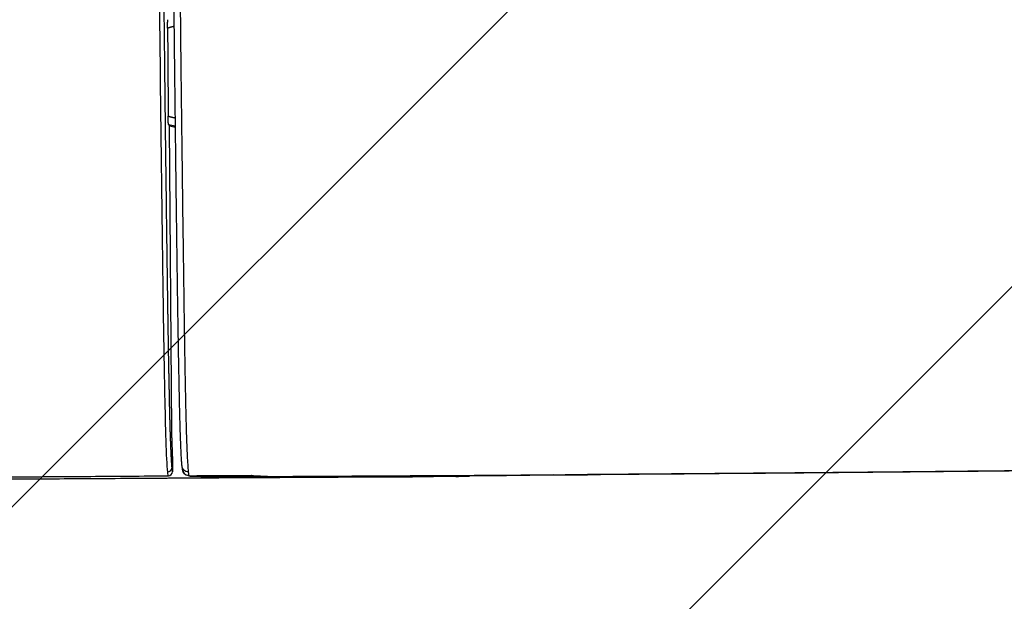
# Model space of a CAD drawing. Header units: metres. Extents: x 6438197 to 12957343, y 5629874 to 11322802.
# Tile 78 of 115: x 6447751 to 6447785, y 5641858 to 5641878. Entities that reach past the tile are written whole.
import ezdxf

# ---------------------------------------------------------------- set-up
doc = ezdxf.new("R2010")
doc.units = ezdxf.units.M
doc.header["$MEASUREMENT"] = 0
doc.layers.add('IE_lampy zewnętrzne', color=221, linetype='Continuous', lineweight=15)
doc.layers.add('WYPELNIENIA', color=204, linetype='Continuous', lineweight=5)

# ---------------------------------------------------------------- blocks, each defined once
blk = doc.blocks.new('zw$E108')
at = {"layer": 'IE_lampy zewnętrzne', "lineweight": 30}
for p, q in [((50.757, -6.418), (50.757, -6.419)), ((52.195, -7.597), (52.051, -7.869)), ((51.992, -7.997), (49.57, -12.567))]:
    blk.add_line(p, q, dxfattribs=at)
for points, degree, knots in [([(45.238, -3.51), (45.2, -3.49), (45.117, -3.446), (44.984, -3.376), (44.832, -3.295), (44.661, -3.205), (44.392, -3.063), (44.075, -2.896), (43.742, -2.72), (43.474, -2.578), (43.22, -2.444), (42.93, -2.291), (42.586, -2.11), (42.09, -1.848), (41.443, -1.508), (40.708, -1.121), (39.931, -0.712), (39.166, -0.31), (38.493, 0.043), (37.982, 0.311), (37.458, 0.586), (36.824, 0.919), (36.24, 1.224), (35.867, 1.42), (35.61, 1.555), (35.29, 1.723), (34.963, 1.895), (34.702, 2.032), (34.509, 2.133), (34.315, 2.235), (34.118, 2.338), (33.917, 2.443), (33.745, 2.534), (33.602, 2.609), (33.489, 2.668), (33.375, 2.728), (33.259, 2.789), (33.142, 2.85), (33.024, 2.912), (32.945, 2.953), (32.905, 2.974)], 3, [0, 0, 0, 0, 0.00941, 0.020368, 0.032873, 0.046926, 0.062526, 0.09942, 0.125051, 0.144717, 0.165559, 0.187576, 0.216184, 0.250101, 0.309608, 0.375153, 0.430538, 0.500205, 0.562743, 0.595545, 0.625285, 0.691053, 0.750262, 0.767104, 0.781464, 0.812625, 0.844269, 0.859826, 0.874813, 0.890036, 0.905486, 0.921172, 0.937104, 0.945792, 0.954578, 0.963461, 0.972444, 0.981527, 0.990712, 1, 1, 1, 1]), ([(34.707, 2.033), (34.722, 2.025), (34.751, 2.01), (34.796, 1.986), (34.846, 1.96), (34.941, 1.91), (35.084, 1.835), (35.268, 1.738), (35.427, 1.655), (35.611, 1.559), (35.787, 1.467), (35.997, 1.356), (36.307, 1.194), (36.659, 1.009), (37.028, 0.815), (37.334, 0.655), (37.633, 0.498), (38.06, 0.274), (38.47, 0.059), (38.895, -0.164), (39.213, -0.331), (39.532, -0.499), (39.745, -0.61), (39.852, -0.667)], 3, [0, 0, 0, 0, 0.008438, 0.01688, 0.025327, 0.037332, 0.070853, 0.107104, 0.143309, 0.162381, 0.213171, 0.244973, 0.284243, 0.393162, 0.450065, 0.499963, 0.571901, 0.624972, 0.74998, 0.812452, 0.87499, 0.936759, 1, 1, 1, 1]), ([(39.852, -0.667), (40.035, -0.763), (40.544, -1.031), (41.522, -1.545), (42.434, -2.025), (43.145, -2.4), (43.538, -2.608), (43.907, -2.802), (44.219, -2.967), (44.427, -3.077), (44.57, -3.152), (44.707, -3.225), (44.87, -3.311), (45.044, -3.403), (45.203, -3.487), (45.347, -3.563), (45.516, -3.653), (45.638, -3.717), (45.703, -3.751)], 3, [0, 0, 0, 0, 0.093603, 0.260227, 0.500001, 0.560484, 0.625001, 0.701598, 0.750001, 0.785392, 0.808526, 0.823473, 0.8563, 0.892547, 0.91302, 0.937772, 0.966778, 1, 1, 1, 1]), ([(46.349, -4.096), (46.334, -4.088), (46.303, -4.072), (46.257, -4.048), (46.201, -4.019), (46.139, -3.985), (45.999, -3.912), (45.838, -3.827), (45.653, -3.729), (45.517, -3.657), (45.377, -3.584), (45.285, -3.535), (45.238, -3.51)], 3, [0, 0, 0, 0, 0.040116, 0.081706, 0.124771, 0.188171, 0.249992, 0.499988, 0.622005, 0.749991, 0.870851, 1, 1, 1, 1]), ([(45.703, -3.751), (45.729, -3.765), (45.763, -3.783), (45.835, -3.821), (45.916, -3.864), (46.022, -3.92), (46.091, -3.956), (46.124, -3.974)], 3, [0, 0, 0, 0, 0.184396, 0.248113, 0.506957, 0.767345, 1, 1, 1, 1]), ([(47.767, -4.846), (47.738, -4.831), (47.679, -4.8), (47.592, -4.753), (47.504, -4.707), (47.415, -4.66), (47.327, -4.613), (47.239, -4.566), (47.15, -4.52), (47.062, -4.473), (46.973, -4.426), (46.884, -4.379), (46.795, -4.332), (46.706, -4.285), (46.617, -4.238), (46.528, -4.191), (46.438, -4.143), (46.379, -4.112), (46.349, -4.096)], 3, [0, 0, 0, 0, 0.062504, 0.125003, 0.187498, 0.24999, 0.312481, 0.37497, 0.437459, 0.499948, 0.562439, 0.624933, 0.68743, 0.749932, 0.812439, 0.874952, 0.937472, 1, 1, 1, 1]), ([(46.632, -4.241), (46.739, -4.297), (46.953, -4.408), (47.377, -4.627), (47.692, -4.796), (47.904, -4.909)], 3, [0, 0, 0, 0, 0.249516, 0.496631, 1, 1, 1, 1]), ([(50.429, -6.261), (50.401, -6.246), (50.344, -6.216), (50.231, -6.156), (50.086, -6.079), (49.916, -5.989), (49.745, -5.898), (49.58, -5.81), (49.41, -5.72), (49.243, -5.631), (49.105, -5.558), (48.997, -5.5), (48.915, -5.457), (48.831, -5.412), (48.721, -5.354), (48.583, -5.28), (48.424, -5.196), (48.259, -5.108), (48.096, -5.021), (47.95, -4.944), (47.842, -4.886), (47.788, -4.858), (47.767, -4.846)], 3, [0, 0, 0, 0, 0.031253, 0.062486, 0.124974, 0.191548, 0.249937, 0.314681, 0.374878, 0.438924, 0.499862, 0.529822, 0.560633, 0.592299, 0.624827, 0.684742, 0.749799, 0.807396, 0.874879, 0.937442, 0.975783, 1, 1, 1, 1]), ([(47.906, -4.904), (47.906, -4.904), (47.906, -4.905), (47.905, -4.905), (47.905, -4.906), (47.905, -4.907), (47.904, -4.909)], 3, [0, 0, 0, 0, 0.078125, 0.140625, 0.203125, 1, 1, 1, 1]), ([(48.077, -4.993), (48.075, -4.992), (48.018, -4.962), (47.96, -4.932), (47.906, -4.904)], 3, [0, 0, 0, 0, 0.047023, 1, 1, 1, 1]), ([(50.757, -6.419), (50.508, -6.286), (50.078, -6.057), (49.571, -5.787), (49.253, -5.616), (49.064, -5.514), (48.905, -5.43), (48.741, -5.345), (48.524, -5.232), (48.347, -5.14), (48.236, -5.082), (48.23, -5.078)], 3, [0, 0, 0, 0, 0.294257, 0.510992, 0.606156, 0.676453, 0.738049, 0.792169, 0.870061, 0.992209, 1, 1, 1, 1]), ([(48.722, -5.346), (48.733, -5.351), (48.757, -5.365), (48.798, -5.386), (48.847, -5.412), (48.905, -5.443), (48.971, -5.479), (49.019, -5.504), (49.044, -5.517)], 3, [0, 0, 0, 0, 0.10258, 0.229656, 0.381139, 0.556922, 0.768194, 1, 1, 1, 1]), ([(49.045, -5.517), (49.086, -5.539), (49.167, -5.582), (49.29, -5.646), (49.412, -5.71), (49.535, -5.775), (49.657, -5.839), (49.779, -5.903), (49.902, -5.968), (50.024, -6.032), (50.146, -6.097), (50.268, -6.161), (50.39, -6.225), (50.512, -6.29), (50.634, -6.354), (50.715, -6.397), (50.756, -6.419)], 3, [0, 0, 0, 0, 0.071524, 0.143034, 0.214531, 0.286015, 0.357487, 0.428946, 0.500392, 0.571823, 0.643238, 0.714635, 0.786012, 0.857366, 0.928697, 1, 1, 1, 1]), ([(50.887, -6.505), (50.869, -6.496), (50.832, -6.476), (50.776, -6.446), (50.718, -6.415), (50.643, -6.375), (50.547, -6.324), (50.47, -6.283), (50.429, -6.261)], 3, [0, 0, 0, 0, 0.117371, 0.239826, 0.367367, 0.499997, 0.729462, 1, 1, 1, 1]), ([(50.776, -6.438), (50.791, -6.446), (50.844, -6.474), (50.897, -6.502), (50.935, -6.522)], 3, [0, 0, 0, 0, 0.288135, 1, 1, 1, 1]), ([(52.103, -7.174), (52.104, -7.173), (52.1, -7.17), (52.096, -7.166), (52.086, -7.159), (52.064, -7.145), (52.016, -7.117), (51.993, -7.104), (51.957, -7.084), (51.923, -7.065), (51.886, -7.044), (51.857, -7.028), (51.824, -7.01), (51.8, -6.997), (51.771, -6.981), (51.743, -6.965), (51.716, -6.951), (51.675, -6.928), (51.624, -6.901), (51.575, -6.875), (51.529, -6.85), (51.44, -6.801), (51.334, -6.745), (51.245, -6.697), (51.134, -6.637), (51.088, -6.612), (51.033, -6.583), (50.99, -6.56), (50.931, -6.529)], 2, [0, 0, 0, 0.0625, 0.0625, 0.125, 0.125, 0.25, 0.25, 0.3125, 0.3125, 0.375, 0.375, 0.425, 0.425, 0.4625, 0.4625, 0.5, 0.5, 0.5625, 0.5625, 0.625, 0.625, 0.75, 0.75, 0.875, 0.875, 0.9375, 0.9375, 1, 1, 1]), ([(59.111, -10.855), (58.628, -10.598), (57.266, -9.874), (55.784, -9.086), (54.631, -8.474), (54.171, -8.23), (53.61, -7.932), (53.117, -7.67), (52.769, -7.486), (52.598, -7.395), (52.483, -7.334), (52.36, -7.269), (52.263, -7.217), (52.196, -7.182), (50.94, -6.515)], 3, [0, 0, 0, 0, 0.20903, 0.589479, 0.641506, 0.707847, 0.788689, 0.884218, 0.921061, 0.939431, 0.957904, 0.971126, 0.992393, 1, 1, 1, 1]), ([(51.165, -6.678), (51.162, -6.675), (51.158, -6.669), (51.11, -6.638), (51.036, -6.594), (50.965, -6.554), (50.929, -6.533)], 3, [0, 0, 0, 0, 0.249648, 0.501356, 0.747372, 1, 1, 1, 1]), ([(52.103, -7.174), (52.114, -7.18), (52.125, -7.188), (52.143, -7.209), (52.15, -7.222), (52.158, -7.25), (52.16, -7.265), (52.157, -7.292), (52.152, -7.305), (52.147, -7.316)], 3, [0, 0, 0, 0, 0.25, 0.25, 0.5, 0.5, 0.75, 0.75, 1, 1, 1, 1]), ([(46.701, -17.591), (47.007, -17.01), (47.573, -15.936), (48.347, -14.464), (48.978, -13.262), (49.586, -12.099), (50.191, -10.942), (50.687, -9.989), (51.01, -9.369), (51.197, -9.008), (51.397, -8.621), (51.604, -8.218), (51.803, -7.824), (51.983, -7.46), (52.048, -7.313), (52.082, -7.238)], 3, [0, 0, 0, 0, 0.160894, 0.2971, 0.408285, 0.494757, 0.62074, 0.731377, 0.762651, 0.797082, 0.834655, 0.874532, 0.915423, 0.956905, 1, 1, 1, 1]), ([(52.082, -7.238), (52.104, -7.249), (52.125, -7.271), (52.143, -7.324), (52.14, -7.352), (52.128, -7.373)], 3, [0, 0, 0, 0, 0.5, 0.5, 1, 1, 1, 1]), ([(52.136, -7.353), (52.148, -7.333), (52.157, -7.299), (52.159, -7.246), (52.148, -7.22), (52.14, -7.207)], 3, [0, 0, 0, 0, 0.532062, 0.771725, 1, 1, 1, 1]), ([(59.009, -10.838), (58.872, -10.765), (58.597, -10.619), (58.185, -10.401), (57.772, -10.182), (57.36, -9.963), (56.947, -9.744), (56.535, -9.525), (56.123, -9.306), (55.687, -9.075), (55.152, -8.791), (54.441, -8.414), (53.502, -7.916), (52.8, -7.544), (52.411, -7.337)], 3, [0, 0, 0, 0, 0.062514, 0.125023, 0.187528, 0.250029, 0.312526, 0.375021, 0.437512, 0.5, 0.573167, 0.680886, 0.823161, 1, 1, 1, 1]), ([(46.05, -19.423), (46.902, -17.808), (47.694, -16.305), (48.537, -14.702), (49.326, -13.196), (49.545, -12.779), (49.732, -12.422), (49.945, -12.014), (50.136, -11.648), (50.346, -11.247), (50.538, -10.878), (50.745, -10.482), (50.937, -10.112), (51.046, -9.903), (51.135, -9.731), (51.24, -9.529), (51.332, -9.351), (51.434, -9.155), (51.525, -8.977), (51.624, -8.785), (51.714, -8.609), (51.744, -8.551), (51.765, -8.509), (51.789, -8.462), (51.81, -8.423), (51.831, -8.381), (51.852, -8.34), (51.873, -8.298), (51.898, -8.25), (51.947, -8.152), (51.986, -8.075), (52.027, -7.994), (52.066, -7.914), (52.107, -7.832), (52.142, -7.76), (52.178, -7.686), (52.208, -7.624), (52.237, -7.562), (52.26, -7.512), (52.283, -7.461), (52.298, -7.425)], 2, [0, 0, 0, 0.25, 0.25, 0.5, 0.5, 0.5625, 0.5625, 0.625, 0.625, 0.6875, 0.6875, 0.75, 0.75, 0.78125, 0.78125, 0.8125, 0.8125, 0.84375, 0.84375, 0.875, 0.875, 0.882812, 0.882812, 0.890625, 0.890625, 0.898438, 0.898438, 0.90625, 0.90625, 0.921875, 0.921875, 0.9375, 0.9375, 0.953125, 0.953125, 0.96875, 0.96875, 0.984375, 0.984375, 1, 1, 1]), ([(52.39, -7.401), (52.347, -7.502), (52.264, -7.676), (52.055, -8.097), (51.932, -8.337), (51.559, -9.067), (51.293, -9.579), (50.495, -11.114), (49.952, -12.152), (48.318, -15.27), (47.217, -17.36), (46.113, -19.452)], 3, [0, 0, 0, 0, 0.0625, 0.0625, 0.125, 0.125, 0.25, 0.25, 0.5, 0.5, 1, 1, 1, 1]), ([(52.128, -7.373), (52.123, -7.384), (52.117, -7.399), (52.108, -7.42), (52.102, -7.433), (52.092, -7.456), (52.076, -7.49), (52.03, -7.588), (51.964, -7.727), (51.883, -7.888), (51.836, -7.983), (51.79, -8.074), (51.721, -8.21), (51.621, -8.408), (51.508, -8.628), (51.402, -8.833), (51.293, -9.046), (51.199, -9.227), (51.116, -9.388), (51.065, -9.485), (51.018, -9.576), (50.956, -9.697), (50.853, -9.895), (50.637, -10.309), (50.368, -10.827), (50.116, -11.309), (49.96, -11.609), (49.815, -11.885), (49.541, -12.409), (49.087, -13.277), (48.446, -14.497), (47.756, -15.81), (47.189, -16.888), (46.881, -17.471), (46.791, -17.643)], 3, [0, 0, 0, 0, 0.007766, 0.010719, 0.012756, 0.015365, 0.023725, 0.030268, 0.062613, 0.078237, 0.086023, 0.093851, 0.107706, 0.128751, 0.154075, 0.173288, 0.189029, 0.21616, 0.225782, 0.235446, 0.244013, 0.251795, 0.270072, 0.300749, 0.370087, 0.416874, 0.436932, 0.454759, 0.494837, 0.584506, 0.698601, 0.837093, 0.952134, 1, 1, 1, 1]), ([(52.052, -7.873), (52.053, -7.874), (52.052, -7.877), (52.05, -7.882), (52.048, -7.887), (52.044, -7.894), (52.04, -7.903), (52.036, -7.912), (52.03, -7.923), (52.024, -7.935), (52.018, -7.947), (52.012, -7.96), (52.005, -7.973), (52.001, -7.981), (51.996, -7.989), (51.992, -7.997)], 3, [0, 0, 0, 0, 0.218521, 0.218521, 0.218521, 0.437052, 0.437052, 0.437052, 0.655442, 0.655442, 0.655442, 0.873757, 0.873757, 0.873757, 1, 1, 1, 1]), ([(49.511, -12.729), (49.477, -12.695), (49.445, -12.667), (49.432, -12.657), (49.42, -12.646)], 2, [0, 0, 0, 0.725098, 0.725098, 1, 1, 1]), ([(49.575, -12.598), (49.575, -12.599), (49.574, -12.603), (49.572, -12.608), (49.569, -12.613), (49.566, -12.621), (49.562, -12.63), (49.557, -12.639), (49.552, -12.65), (49.545, -12.662), (49.539, -12.675), (49.532, -12.688), (49.525, -12.702), (49.521, -12.711), (49.516, -12.72), (49.511, -12.729)], 3, [0, 0, 0, 0, 0.210636, 0.210636, 0.210636, 0.420642, 0.420642, 0.420642, 0.638669, 0.638669, 0.638669, 0.858175, 0.858175, 0.858175, 1, 1, 1, 1]), ([(48.698, -14.023), (48.711, -14.027), (48.725, -14.031), (48.765, -14.041), (48.811, -14.05)], 2, [0, 0, 0, 0.251076, 0.251076, 1, 1, 1]), ([(48.811, -14.05), (48.803, -14.065), (48.795, -14.08), (48.787, -14.094), (48.779, -14.108), (48.772, -14.121), (48.765, -14.133), (48.759, -14.144), (48.753, -14.154), (48.749, -14.161), (48.745, -14.168), (48.742, -14.173), (48.74, -14.175)], 3, [0, 0, 0, 0, 0.2343712, 0.2343712, 0.2343712, 0.4686661, 0.4686661, 0.4686661, 0.7007907, 0.7007907, 0.7007907, 0.9175048, 0.9175048, 0.9175048, 0.9175048])]:
    blk.add_open_spline(points, degree=degree, knots=knots, dxfattribs=at)
for points, degree in [([(46.123, -3.975), (46.124, -3.974)], 1), ([(46.631, -4.242), (46.377, -4.107), (46.124, -3.973)], 2), ([(48.228, -5.082), (48.171, -5.052), (48.064, -4.995), (47.959, -4.938), (47.904, -4.909)], 3), ([(48.23, -5.078), (48.159, -5.038), (48.077, -4.993)], 2), ([(48.228, -5.082), (48.228, -5.081), (48.229, -5.079), (48.23, -5.078)], 3), ([(48.228, -5.082), (48.392, -5.17), (48.557, -5.258), (48.722, -5.346)], 3), ([(48.722, -5.346), (48.722, -5.346), (48.722, -5.346), (48.722, -5.346)], 3), ([(50.94, -6.515), (50.848, -6.466), (50.756, -6.417)], 2), ([(50.757, -6.419), (50.798, -6.441), (50.838, -6.462), (50.879, -6.484)], 3), ([(50.939, -6.515), (50.919, -6.505), (50.899, -6.494), (50.879, -6.484)], 3), ([(50.906, -6.516), (50.9, -6.512), (50.893, -6.509), (50.887, -6.505)], 3), ([(50.917, -6.521), (50.913, -6.519), (50.91, -6.518), (50.906, -6.516)], 3), ([(50.931, -6.529), (50.927, -6.526), (50.922, -6.524), (50.917, -6.521)], 3), ([(50.929, -6.533), (50.931, -6.529)], 1), ([(50.935, -6.522), (50.939, -6.515)], 1), ([(50.939, -6.515), (50.939, -6.515)], 1), ([(52.103, -7.174), (51.79, -7.009), (51.478, -6.843), (51.166, -6.677)], 3), ([(52.082, -7.238), (52.098, -7.2), (52.105, -7.178), (52.103, -7.174)], 3), ([(52.195, -7.597), (52.236, -7.52), (52.277, -7.443), (52.317, -7.366)], 3), ([(52.195, -7.597), (52.236, -7.52), (52.277, -7.443), (52.318, -7.366)], 3), ([(52.298, -7.425), (52.321, -7.372), (52.317, -7.366)], 2), ([(52.411, -7.337), (52.379, -7.32), (52.334, -7.334), (52.317, -7.366)], 3), ([(52.317, -7.365), (52.317, -7.366), (52.317, -7.366), (52.317, -7.366)], 3), ([(52.411, -7.337), (52.413, -7.341), (52.406, -7.363), (52.39, -7.401)], 3), ([(52.39, -7.401), (52.361, -7.386), (52.313, -7.398), (52.298, -7.425)], 3), ([(52.052, -7.873), (52.052, -7.872), (52.051, -7.871), (52.051, -7.869)], 3), ([(49.485, -12.521), (49.517, -12.545), (49.547, -12.571), (49.575, -12.598)], 3), ([(49.494, -12.503), (49.52, -12.523), (49.546, -12.544), (49.57, -12.567)], 3), ([(49.174, -13.364), (49.286, -13.153), (49.399, -12.941), (49.511, -12.729)], 3), ([(49.575, -12.598), (49.573, -12.588), (49.571, -12.577), (49.57, -12.567)], 3), ([(48.811, -14.05), (48.932, -13.822), (49.053, -13.593), (49.174, -13.364)], 3), ([(48.74, -14.175), (48.739, -14.175), (48.739, -14.176), (48.738, -14.176)], 3)]:
    blk.add_open_spline(points, degree=degree, dxfattribs=at)
blk.add_rational_spline([(50.935, -6.522), (50.931, -6.521), (50.923, -6.53)], [1, 0.890159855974, 0.862703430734], degree=2, dxfattribs=at)

msp = doc.modelspace()

# ---------------------------------------------------------------- hatches: boundary and pattern name
at = {"layer": 'WYPELNIENIA'}
h = msp.add_hatch(dxfattribs=at)
h.set_pattern_fill('ANSI31', color=16, scale=150, style=0)
h.paths.add_polyline_path([(6443321.429, 5652405.691), (6444021.039, 5652422.027), (6444603.706, 5651338.573), (6444601.871, 5651338.532), (6444874.575, 5650838.35), (6450595.263, 5650968.994), (6450606.688, 5650466.915), (6454624.969, 5650558.355), (6454602.252, 5651561.261), (6455055.81, 5651571.583), (6458600.395, 5651652.223), (6458714.917, 5646654.148), (6454720.129, 5646563.243), (6454791.12, 5643253.147), (6453897.566, 5643232.813), (6453920.942, 5642187.643), (6454814.953, 5642211.245), (6454802.424, 5642766.955), (6454850.162, 5640713.697), (6454559.364, 5640706.02), (6454525.988, 5642003.993), (6453926.22, 5641987.713), (6453958.656, 5640691.742), (6453367.942, 5640676.957), (6453310.776, 5643219.507), (6447852.213, 5643095.235), (6447880.453, 5641853.409), (6444125.919, 5641772.937), (6443716.284, 5647180.94)])
h.paths.add_polyline_path([(6446403.982, 5649741.583), (6446479.702, 5646442.104), (6453232.841, 5646597.25), (6453165.21, 5649497.454), (6449561.86, 5649419.3), (6449555.325, 5649817.086)], flags=16)

# ---------------------------------------------------------------- block references
at = {"layer": 'IE_lampy zewnętrzne', "xscale": 1.999999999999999, "yscale": 1.999999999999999, "zscale": 1.999999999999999, "rotation": 208.3091241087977}
msp.add_blockref('zw$E108', (6447855.645, 5641899.33), dxfattribs=at)

doc.saveas('drawing.dxf')
